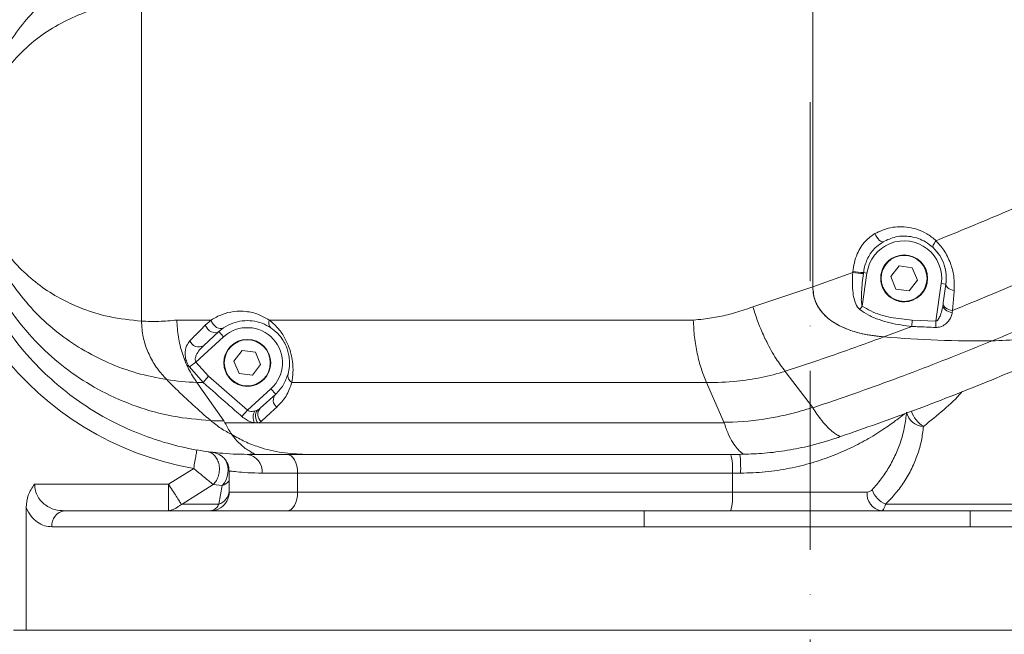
# Model space of a CAD drawing. Header units: millimetres. Extents: x 19214 to 26510, y -7957 to -532.
# Tile 122 of 150: x 21740 to 21949, y -3073 to -2942. Entities that reach past the tile are written whole.
import ezdxf

# ---------------------------------------------------------------- set-up
doc = ezdxf.new("R2010")
doc.units = ezdxf.units.MM
doc.header["$LTSCALE"] = 0.3175
doc.linetypes.add('ACAD_ISO10W100', pattern=[18, 12, -3, 0, -3])
for name, color, linetype, lineweight in [('1轮廓实线层', 7, 'Continuous', 18), ('7标注层', 4, 'Continuous', 13), ('中心线', 4, 'ACAD_ISO10W100', 20)]:
    doc.layers.add(name, color=color, linetype=linetype, lineweight=lineweight)
doc.styles.add('标准汉字', font='gbenor.shx', dxfattribs={"bigfont": 'gbcbig.shx'})
doc.dimstyles.new('M1：18', dxfattribs={"dimscale": 18, "dimtxt": 3.5, "dimasz": 2.5, "dimexe": 2, "dimexo": 0, "dimgap": 1.5, "dimtad": 1, "dimdec": 1, "dimdsep": 46, "dimtxsty": '标准汉字', "dimcen": 5, "dimdle": 5, "dimclrd": 1, "dimclre": 1, "dimclrt": 256, "dimadec": 4, "dimazin": 2, "dimtfac": 1, "dimtdec": 1, "dimtmove": 0, "dimatfit": 3, "dimfxl": 1, "dimtolj": 1, "dimarcsym": 0})

# ---------------------------------------------------------------- blocks, each defined once
blk = doc.blocks.new('*D34')
at = {"layer": '7标注层', "color": 1, "lineweight": -2, "ltscale": 10, "transparency": 16777216}
for p, q in [((23623.2, -2817.55), (23907.11, -2817.55)), ((23871.11, -2862.55), (23871.11, -3845.44)), ((21845.28, -3890.44), (23907.11, -3890.44))]:
    blk.add_line(p, q, dxfattribs=at)
at = {"layer": '7标注层', "color": 1, "transparency": 16777216}
for points in [[(23878.61, -2862.55), (23863.61, -2862.55), (23871.11, -2817.55)], [(23863.61, -3845.44), (23878.61, -3845.44), (23871.11, -3890.44)]]:
    blk.add_solid(points, dxfattribs=at)
at = {"layer": 'Defpoints', "color": 0, "transparency": 16777216}
for p in [(23623.2, -2817.55), (21845.28, -3890.44), (23871.11, -3890.44)]:
    blk.add_point(p, dxfattribs=at)
at = {"layer": '7标注层', "transparency": 16777216, "insert": (23812.61, -3353.99), "char_height": 63, "attachment_point": 5, "rotation": 90, "style": '标准汉字'}
blk.add_mtext('\\A1;1072.9', dxfattribs=at)
blk = doc.blocks.new('*D38')
at = {"layer": '7标注层', "color": 1, "lineweight": -2, "ltscale": 10, "transparency": 16777216}
for p, q in [((21960.82, -2817.55), (20467.77, -2817.55)), ((20503.77, -2862.55), (20503.77, -3217.55)), ((21743.93, -3262.55), (20467.77, -3262.55))]:
    blk.add_line(p, q, dxfattribs=at)
at = {"layer": '7标注层', "color": 1, "transparency": 16777216}
for points in [[(20511.27, -2862.55), (20496.27, -2862.55), (20503.77, -2817.55)], [(20496.27, -3217.55), (20511.27, -3217.55), (20503.77, -3262.55)]]:
    blk.add_solid(points, dxfattribs=at)
at = {"layer": 'Defpoints', "color": 0, "transparency": 16777216}
for p in [(21960.82, -2817.55), (20503.77, -3262.55), (21743.93, -3262.55)]:
    blk.add_point(p, dxfattribs=at)
at = {"layer": '7标注层', "transparency": 16777216, "insert": (20445.27, -3040.05), "char_height": 63, "attachment_point": 5, "rotation": 90, "style": '标准汉字'}
blk.add_mtext('\\A1;445', dxfattribs=at)
blk = doc.blocks.new('*D39')
at = {"layer": '7标注层', "color": 1, "lineweight": -2, "ltscale": 10, "transparency": 16777216}
for p, q in [((22118.02, -2858.07), (22118.02, -3418.87)), ((21908.02, -3320.54), (21908.02, -3418.87)), ((21953.02, -3382.87), (22073.02, -3382.87))]:
    blk.add_line(p, q, dxfattribs=at)
at = {"layer": '7标注层', "color": 1, "transparency": 16777216}
for points in [[(21953.02, -3375.37), (21953.02, -3390.37), (21908.02, -3382.87)], [(22073.02, -3390.37), (22073.02, -3375.37), (22118.02, -3382.87)]]:
    blk.add_solid(points, dxfattribs=at)
at = {"layer": 'Defpoints', "color": 0, "transparency": 16777216}
for p in [(22118.02, -2858.07), (21908.02, -3320.54), (22118.02, -3382.87)]:
    blk.add_point(p, dxfattribs=at)
at = {"layer": '7标注层', "transparency": 16777216, "insert": (22013.02, -3324.37), "char_height": 63, "attachment_point": 5, "style": '标准汉字'}
blk.add_mtext('\\A1;210', dxfattribs=at)
blk = doc.blocks.new('*D41')
at = {"layer": '7标注层', "color": 1, "lineweight": -2, "ltscale": 10, "transparency": 16777216}
for p, q in [((20615.11, -2896.42), (20615.11, -4338.66)), ((21908.02, -3320.54), (21908.02, -4338.66)), ((20660.11, -4302.66), (21863.02, -4302.66))]:
    blk.add_line(p, q, dxfattribs=at)
at = {"layer": '7标注层', "color": 1, "transparency": 16777216}
for points in [[(20660.11, -4295.16), (20660.11, -4310.16), (20615.11, -4302.66)], [(21863.02, -4310.16), (21863.02, -4295.16), (21908.02, -4302.66)]]:
    blk.add_solid(points, dxfattribs=at)
at = {"layer": 'Defpoints', "color": 0, "transparency": 16777216}
for p in [(20615.11, -2896.42), (21908.02, -3320.54), (21908.02, -4302.66)]:
    blk.add_point(p, dxfattribs=at)
at = {"layer": '7标注层', "transparency": 16777216, "insert": (21261.57, -4244.16), "char_height": 63, "attachment_point": 5, "style": '标准汉字'}
blk.add_mtext('\\A1;1292.9', dxfattribs=at)
blk = doc.blocks.new('*D43')
at = {"layer": '7标注层', "color": 1, "lineweight": -2, "ltscale": 10, "transparency": 16777216}
for p, q in [((23623.2, -2817.55), (23623.2, -4496.46)), ((21908.16, -3278.79), (21908.16, -4496.46)), ((21953.16, -4460.46), (23578.2, -4460.46))]:
    blk.add_line(p, q, dxfattribs=at)
at = {"layer": '7标注层', "color": 1, "transparency": 16777216}
for points in [[(21953.16, -4452.96), (21953.16, -4467.96), (21908.16, -4460.46)], [(23578.2, -4467.96), (23578.2, -4452.96), (23623.2, -4460.46)]]:
    blk.add_solid(points, dxfattribs=at)
at = {"layer": 'Defpoints', "color": 0, "transparency": 16777216}
for p in [(23623.2, -2817.55), (21908.16, -3278.79), (23623.2, -4460.46)]:
    blk.add_point(p, dxfattribs=at)
at = {"layer": '7标注层', "transparency": 16777216, "insert": (22765.68, -4401.96), "char_height": 63, "attachment_point": 5, "style": '标准汉字'}
blk.add_mtext('\\A1;1715', dxfattribs=at)

msp = doc.modelspace()

# ---------------------------------------------------------------- linework, layer by layer
at = {"layer": '1轮廓实线层', "ltscale": 10}
for p, q in [((21908.546, -2920.637), (21908.546, -2999.34)), ((21765.491, -3006.664), (21765.491, -2938.431)), ((21923.524, -2989.748), (21923.162, -2990.029)), ((21935.417, -2992.426), (21934.125, -2990.877)), ((21935.105, -2992.103), (21935.417, -2992.426)), ((21908.546, -2999.34), (21917.052, -2996.319)), ((21917.052, -2996.319), (21917.074, -2996.106)), ((21920.096, -2996.421), (21919.095, -3003.461)), ((21919.355, -2996.316), (21919.328, -2996.529)), ((21920.096, -2996.421), (21919.355, -2996.316)), ((21926.924, -2994.904), (21925.181, -2997.171)), ((21929.759, -2995.28), (21926.924, -2994.904)), ((21930.851, -2997.923), (21929.759, -2995.28)), ((21925.181, -2997.171), (21926.273, -2999.815)), ((21929.108, -3000.19), (21930.851, -2997.923)), ((21934.802, -3006.658), (21935.937, -2998.673)), ((21935.937, -2998.673), (21936.927, -2998.813)), ((21936.365, -3002.77), (21936.927, -2998.813)), ((21895.784, -3003.607), (21908.546, -2999.34)), ((21926.273, -2999.815), (21929.108, -3000.19)), ((21936.307, -3003.173), (21936.365, -3002.77)), ((21919.095, -3003.461), (21918.587, -3004.197)), ((21938.326, -3004.396), (21938.268, -3004.799)), ((21779.068, -3007.518), (21780.317, -3006.431)), ((21929.736, -3006.43), (21929.661, -3007.787)), ((21929.736, -3006.43), (21934.802, -3006.658)), ((21934.802, -3006.658), (21934.755, -3008.008)), ((21781.961, -3008.889), (21778.657, -3011.893)), ((21782.979, -3008.089), (21781.961, -3008.889)), ((21782.97, -3009.998), (21781.961, -3008.889)), ((21929.661, -3007.787), (21923.695, -3010.029)), ((21782.97, -3009.998), (21777.034, -3015.397)), ((21786.924, -3012.904), (21785.181, -3015.171)), ((21789.759, -3013.28), (21786.924, -3012.904)), ((21790.851, -3015.923), (21789.759, -3013.28)), ((21775.667, -3016.393), (21777.034, -3015.397)), ((21777.034, -3015.397), (21779.771, -3018.389)), ((21785.181, -3015.171), (21786.273, -3017.815)), ((21778.597, -3019.717), (21775.667, -3016.393)), ((21789.108, -3018.19), (21790.851, -3015.923)), ((21902.659, -3017.357), (21902.667, -3017.367)), ((21908.502, -3025.026), (21902.667, -3017.367)), ((21777.267, -3019.717), (21777.28, -3019.736)), ((21777.28, -3019.736), (21783.013, -3027.911)), ((21779.771, -3018.389), (21778.597, -3019.717)), ((21779.771, -3018.389), (21788.041, -3025.662)), ((21786.273, -3017.815), (21789.108, -3018.19)), ((21885.92, -3019.729), (21885.914, -3019.717)), ((21889.614, -3028.195), (21885.92, -3019.729)), ((21788.041, -3025.662), (21793.062, -3021.096)), ((21793.062, -3021.096), (21794.071, -3022.206)), ((21790.757, -3025.22), (21794.071, -3022.206)), ((21788.041, -3025.662), (21786.878, -3026.991)), ((21789.632, -3025.828), (21790.174, -3025.62)), ((21908.502, -3025.026), (21908.565, -3025.117)), ((21908.565, -3025.117), (21908.57, -3025.115)), ((21783.013, -3027.911), (21783.262, -3028.333)), ((21889.665, -3028.333), (21889.614, -3028.195)), ((21790.281, -3028.333), (21789.546, -3028.333)), ((21800.413, -3035.047), (21788.016, -3035.047)), ((21892.604, -3035.047), (21800.413, -3035.047)), ((21771.246, -3041.412), (21776.593, -3038.059)), ((21784.145, -3038.586), (21784.145, -3042.941)), ((21798.75, -3039.047), (21791.193, -3039.047)), ((21891.413, -3039.047), (21798.75, -3039.047)), ((21798.75, -3039.047), (21798.75, -3043.088)), ((21893.161, -3039.047), (21891.413, -3039.047)), ((21891.413, -3039.047), (21891.413, -3043.088)), ((21742.676, -3041.412), (21771.246, -3041.412)), ((21771.246, -3047.079), (21771.246, -3041.412)), ((21774.115, -3045.684), (21780.775, -3041.481)), ((21782.665, -3041.719), (21780.775, -3041.481)), ((21781.98, -3045.684), (21782.665, -3041.719)), ((21784.149, -3042.941), (21784.154, -3043.088)), ((21784.154, -3043.088), (21798.75, -3043.088)), ((21798.75, -3043.088), (21891.413, -3043.088)), ((21891.413, -3043.088), (21920.126, -3043.088)), ((21740.862, -3072.547), (21740.862, -3046.4)), ((21774.115, -3045.684), (21781.98, -3045.684)), ((21872.618, -3047.088), (21942.08, -3047.088)), ((21872.618, -3047.088), (21872.618, -3050.488)), ((21924.064, -3045.684), (22058.452, -3045.684)), ((21942.08, -3047.088), (21942.08, -3050.488)), ((21942.08, -3047.088), (21942.08, -3050.488)), ((21872.618, -3047.631), (21872.618, -3050.488)), ((21746.373, -3050.493), (21872.618, -3050.493)), ((21872.618, -3050.488), (21872.618, -3050.493)), ((21942.08, -3050.488), (21872.618, -3050.488)), ((21942.08, -3050.488), (21942.08, -3050.493)), ((21942.08, -3050.493), (22085.358, -3050.493)), ((21740.862, -3072.547), (21738.154, -3072.547)), ((22108.395, -3072.547), (21740.862, -3072.547))]:
    msp.add_line(p, q, dxfattribs=at)
at = {"layer": '1轮廓实线层', "lineweight": 20, "ltscale": 10}
for points in [[(21921.752, -2988.015), (21921.96, -2988.402), (21922.195, -2988.77), (21922.447, -2989.101), (21922.702, -2989.38), (21922.949, -2989.592), (21923.175, -2989.728), (21923.37, -2989.781), (21923.524, -2989.748)], [(21934.841, -2989.529), (21934.647, -2989.777), (21934.478, -2990.018), (21934.337, -2990.246), (21934.23, -2990.454), (21934.159, -2990.637), (21934.127, -2990.789), (21934.133, -2990.907), (21934.178, -2990.987)], [(21938.684, -3000.112), (21938.312, -3000.032), (21937.963, -2999.918), (21937.647, -2999.774), (21937.378, -2999.605), (21937.165, -2999.417), (21937.016, -2999.218), (21936.935, -2999.014), (21936.927, -2998.813)], [(21936.365, -3002.77), (21936.368, -3003.048), (21936.456, -3003.327), (21936.625, -3003.594), (21936.867, -3003.838), (21937.172, -3004.048), (21937.528, -3004.215), (21937.918, -3004.333), (21938.326, -3004.396)], [(21936.307, -3003.173), (21936.311, -3003.451), (21936.399, -3003.73), (21936.567, -3003.997), (21936.809, -3004.241), (21937.114, -3004.451), (21937.469, -3004.618), (21937.859, -3004.736), (21938.268, -3004.799)], [(21780.317, -3006.431), (21780.491, -3006.89), (21780.751, -3007.319), (21781.082, -3007.693), (21781.462, -3007.986), (21781.867, -3008.181), (21782.272, -3008.266), (21782.651, -3008.234), (21782.979, -3008.089)], [(21779.068, -3007.518), (21779.296, -3007.961), (21779.611, -3008.368), (21779.994, -3008.711), (21780.418, -3008.967), (21780.855, -3009.119), (21781.276, -3009.157), (21781.653, -3009.079), (21781.961, -3008.889)], [(21798.75, -3039.047), (21798.706, -3038.267), (21798.575, -3037.516), (21798.363, -3036.825), (21798.078, -3036.219), (21797.73, -3035.721), (21797.334, -3035.352), (21796.903, -3035.124), (21796.456, -3035.047)], [(21798.75, -3043.088), (21798.706, -3043.868), (21798.575, -3044.618), (21798.363, -3045.31), (21798.078, -3045.916), (21797.73, -3046.414), (21797.334, -3046.783), (21796.903, -3047.011), (21796.456, -3047.088)]]:
    msp.add_lwpolyline(points, dxfattribs=at)
at = {"layer": '1轮廓实线层', "ltscale": 10}
for centre, radius in [((21928.016, -2997.547), 5), ((21928.016, -2997.547), 4.9), ((21788.016, -3015.547), 5), ((21788.016, -3015.547), 4.9)]:
    msp.add_circle(centre, radius, dxfattribs=at)
at = {"layer": '1轮廓实线层', "lineweight": 20, "ltscale": 10}
for centre, radius, start, end in [((21788.016, -2972.547), 66.5, 90, 260.10881), ((21928.016, -2997.547), 8, 351.91155, 171.91155), ((21928.016, -2997.547), 5, 112.44828, 180), ((21921.622, -2959.207), 37.393, 262.98103, 266.48261), ((21921.635, -2959.165), 37.221, 262.96154, 266.48771), ((21928.016, -2997.547), 5, 180, 292.44828), ((21794.012, -3007.011), 1.442, 156.27339, 228.3291), ((21788.016, -3015.547), 7.5, 312.28333, 132.28333), ((21777.649, -3010.186), 1.983, 199.75151, 300.56718), ((21788.016, -3015.547), 5, 112.44828, 180), ((21788.016, -3015.547), 5, 180, 292.44828), ((21798.393, -3018.225), 1.719, 168.14989, 240.2713), ((21795.475, -3023.51), 1.916, 137.09815, 231.72882), ((21791.859, -3027.158), 2.594, 149.15206, 206.93375), ((21792.074, -3026.904), 2.293, 145.93335, 218.55693), ((21792.154, -3026.533), 1.918, 136.77416, 231.20892), ((21932.236, -3025.343), 3.753, 190.55714, 268.56326), ((21935.163, -3024.083), 5.852, 197.42365, 238.92319), ((21779.174, -3038.474), 4.766, 317.09528, 28.41145), ((21787.551, -3038.678), 3.66, 354.21076, 82.70342), ((21879.678, -3038.055), 11.777, 355.16619, 14.79594), ((21865.373, -3038.048), 27.805, 357.94164, 6.19658), ((21781.604, -3038.586), 3.307, 288.71611, 320.19826), ((21780.78, -3042.515), 3.388, 290.7455, 353.25185), ((21926.462, -3040.52), 5.694, 201.6436, 245.09131), ((21780.154, -3043.088), 4, 302.51074, 0.00315), ((21879.678, -3044.08), 11.777, 345.20406, 4.83381), ((21923.71, -3043.523), 3.611, 173.06925, 260.75573), ((21749.48, -3050.187), 3.123, 97.04751, 185.63287), ((21780.155, -3043.089), 3.998, 270.00053, 302.50879)]:
    msp.add_arc(centre, radius, start, end, dxfattribs=at)
at = {"layer": '1轮廓实线层', "ltscale": 10}
for points, knots in [([(21934.841, -2989.529), (21939.658, -2987.56), (21949.291, -2983.622), (21963.8, -2977.112), (21978.302, -2970.153), (21994.294, -2961.913), (22011.646, -2952.235), (22030.212, -2940.933), (22048.544, -2928.786), (22066.561, -2915.788), (22084.203, -2901.953), (22099.712, -2888.746), (22113.221, -2876.399), (22124.888, -2865.076), (22136.252, -2853.421), (22143.535, -2845.365), (22147.177, -2841.337)], [0, 0, 0, 0, 25213.6040501, 50427.7201278, 75851.593535, 101275.9989714, 134811.2805801, 168372.2288165, 201912.2087651, 236236.3668731, 270581.7748508, 304909.169242, 329762.82296, 354616.6502422, 379571.858361, 404527.2163341, 404527.2163341, 404527.2163341, 404527.2163341]), ([(21789.093, -3035.038), (21788.734, -3035.042), (21786.38, -3035.07), (21782.052, -3034.854), (21776.136, -3034.006), (21770.298, -3032.584), (21764.437, -3030.542), (21758.647, -3027.846), (21752.922, -3024.411), (21747.45, -3020.265), (21742.145, -3015.22), (21738.022, -3010.23), (21734.937, -3005.635), (21732.363, -3001.178), (21729.735, -2995.51), (21727.59, -2988.981), (21726.23, -2982.586), (21725.62, -2977.219), (21725.444, -2971.57), (21725.773, -2965.669), (21726.85, -2959.167), (21728.538, -2953.024), (21730.567, -2947.735), (21732.815, -2943.114), (21735.162, -2939.084), (21737.764, -2935.292), (21741.096, -2931.126), (21745.248, -2926.809), (21750.362, -2922.515), (21755.86, -2918.817), (21761.743, -2915.708), (21767.914, -2913.244), (21774.395, -2911.424), (21781.107, -2910.306), (21786.062, -2910.021), (21788.734, -2910.052), (21789.093, -2910.056)], [0, 0, 0, 0, 5529.9287249, 36256.1842408, 66983.3211621, 98413.3993943, 129843.1357758, 163465.7272421, 197085.3564059, 231802.1752677, 266510.2110535, 304421.361394, 323716.5216217, 343009.2566192, 374093.0136705, 405792.6191593, 430147.6831669, 454938.1530781, 471457.6060493, 498572.9163074, 526349.7525264, 552169.3976329, 578412.6476962, 599292.0692165, 620175.4940173, 641603.0710258, 663033.5208925, 695739.5713885, 728453.8921443, 762302.6685845, 796155.3862577, 830751.3860563, 865348.355469, 900957.0813712, 936564.3582128, 942090.5379915, 942090.5379915, 942090.5379915, 942090.5379915]), ([(21780.213, -2917.232), (21778.762, -2917.33), (21774.786, -2917.596), (21768.458, -2918.858), (21761.361, -2921.252), (21754.758, -2924.558), (21748.682, -2928.679), (21743.165, -2933.605), (21738.82, -2938.728), (21735.529, -2943.678), (21733.116, -2948.14), (21731.142, -2952.8), (21729.626, -2957.582), (21728.551, -2962.381), (21727.897, -2967.378), (21727.7, -2971.781), (21727.802, -2976.021), (21728.164, -2980.066), (21729.006, -2985.051), (21730.423, -2990.296), (21732.68, -2996.134), (21735.712, -3001.847), (21739.83, -3007.71), (21744.809, -3013.116), (21750.648, -3017.89), (21757.149, -3021.88), (21764.311, -3024.984), (21772.085, -3027.161), (21777.506, -3027.629), (21780.213, -3027.862)], [0, 0, 0, 0, 21738.857461, 59534.5856188, 97417.0419866, 135209.0098595, 170439.9100692, 205748.3226748, 240909.9521577, 262046.7314037, 283223.8960996, 304319.3362593, 322489.0903044, 340647.8355601, 358614.6271796, 376577.1146598, 387226.1279402, 403503.9496956, 419786.0684859, 442095.7505845, 464429.6881304, 493446.0927401, 522496.2911693, 558770.3474704, 595189.1879086, 631526.9095341, 672201.7532163, 712985.6762584, 753657.1393874, 753657.1393874, 753657.1393874, 753657.1393874]), ([(21770.845, -3019.133), (21768.712, -3018.717), (21764.441, -3017.885), (21758.391, -3015.651), (21752.781, -3012.775), (21747.64, -3009.26), (21742.97, -3005.105), (21739.168, -3000.651), (21736.166, -2996.133), (21733.879, -2991.741), (21732.273, -2987.546), (21731.244, -2983.821), (21730.586, -2980.614), (21730.177, -2977.458), (21730.037, -2975.239), (21729.965, -2973.171), (21729.965, -2970.056), (21730.362, -2965.667), (21731.224, -2961.272), (21732.333, -2957.392), (21733.799, -2953.618), (21735.603, -2950.004), (21737.953, -2946.176), (21740.924, -2942.278), (21744.577, -2938.484), (21748.488, -2935.239), (21753.058, -2932.18), (21758.358, -2929.456), (21764.424, -2927.213), (21768.706, -2926.378), (21770.845, -2925.961)], [0, 0, 0, 0, 42619.6206558, 85313.6880985, 127930.8592751, 167321.1618619, 206774.834432, 246089.0857496, 272554.7399336, 299076.1902722, 325425.6341625, 339589.2835881, 353746.4576198, 370075.4686545, 381516.8555599, 382526.5600733, 396781.2644705, 421515.6558829, 439509.3525429, 457519.9671467, 478836.073482, 500240.7756219, 521610.2124883, 553836.4766313, 586194.3156873, 618613.9594542, 650924.8166369, 693657.9985532, 736468.6580101, 779204.1623288, 779204.1623288, 779204.1623288, 779204.1623288]), ([(22061.837, -2936.415), (22056.906, -2939.915), (22047.044, -2946.916), (22031.843, -2956.81), (22016.373, -2966.242), (22000.81, -2975.056), (21985.249, -2983.249), (21969.697, -2990.841), (21954.029, -2997.955), (21943.561, -3002.249), (21938.326, -3004.396)], [0, 0, 0, 0, 30043.2793667, 60085.9560227, 90343.6016447, 120600.4707313, 149893.7265364, 179186.2094452, 208748.8626685, 238310.7059908, 238310.7059908, 238310.7059908, 238310.7059908]), ([(21765.491, -2938.431), (21763.148, -2938.673), (21758.463, -2939.157), (21752.371, -2941.158), (21747.065, -2943.74), (21742.51, -2946.853), (21738.64, -2950.521), (21735.439, -2954.58), (21733.343, -2958.254), (21731.948, -2961.621), (21731.26, -2963.802), (21730.689, -2966.146), (21730.311, -2968.319), (21730.062, -2971.209), (21730.06, -2973.064), (21730.159, -2975.087), (21730.363, -2977.24), (21730.945, -2980.198), (21731.772, -2982.965), (21732.964, -2986.003), (21734.671, -2989.262), (21736.944, -2992.507), (21739.81, -2995.736), (21743.317, -2998.829), (21747.515, -3001.582), (21752.55, -3003.998), (21758.484, -3005.941), (21763.155, -3006.423), (21765.491, -3006.664)], [0, 0, 0, 0, 54180.810971, 108362.009531, 150040.7211931, 191778.0971713, 233366.5139401, 264170.5051789, 294892.6694473, 309545.2099817, 324180.1447524, 330051.4594815, 345090.1865937, 355167.2815801, 369532.8534696, 369849.5116457, 382577.5445521, 398940.3261141, 412744.7843266, 426564.1756081, 451886.9329809, 477368.4822812, 502813.6711818, 540859.5286023, 579005.3870556, 617105.3294632, 671117.3029709, 725128.8483821, 725128.8483821, 725128.8483821, 725128.8483821]), ([(21946.758, -3010.888), (21952.447, -3008.48), (21963.826, -3003.663), (21980.937, -2995.59), (21997.999, -2986.889), (22014.495, -2977.762), (22030.332, -2968.323), (22043.929, -2959.624), (22055.81, -2951.599), (22062.589, -2946.744), (22065.979, -2944.315)], [0, 0, 0, 0, 33190.5937946, 66382.4563535, 99942.6376043, 133504.0467879, 164355.7951183, 195263.8813338, 216650.9118463, 238054.3486449, 238054.3486449, 238054.3486449, 238054.3486449]), ([(21917.074, -2996.106), (21917.166, -2995.468), (21917.351, -2994.176), (21918.133, -2991.921), (21919.499, -2989.622), (21921.052, -2988.515), (21921.752, -2988.015)], [0, 0, 0, 0, 24683.2887597, 50033.874835, 92171.8570146, 126774.9237589, 126774.9237589, 126774.9237589, 126774.9237589]), ([(21921.752, -2988.015), (21922.847, -2987.514), (21924.549, -2986.735), (21927.056, -2986.498), (21929.043, -2986.625), (21930.995, -2987.132), (21933.003, -2988.025), (21934.191, -2988.997), (21934.841, -2989.529)], [0, 0, 0, 0, 46495.3038109, 72253.7807625, 98011.082046, 124213.7619702, 150408.7642176, 182152.0311367, 182152.0311367, 182152.0311367, 182152.0311367]), ([(21923.162, -2990.029), (21922.711, -2990.345), (21921.537, -2991.168), (21920.192, -2993.165), (21919.536, -2995.058), (21919.38, -2996.141), (21919.355, -2996.316)], [0, 0, 0, 0, 27652.0731918, 72082.7140424, 117912.5191648, 126790.5374517, 126790.5374517, 126790.5374517, 126790.5374517]), ([(21934.178, -2990.987), (21933.647, -2990.553), (21932.235, -2989.399), (21929.475, -2988.489), (21926.299, -2988.486), (21924.417, -2989.342), (21923.524, -2989.748)], [0, 0, 0, 0, 21991.1965988, 58399.055106, 94358.3529079, 126875.2798283, 126875.2798283, 126875.2798283, 126875.2798283]), ([(21934.841, -2989.529), (21935.492, -2990.283), (21936.803, -2991.799), (21938.075, -2994.587), (21938.758, -2997.445), (21938.709, -2999.206), (21938.684, -3000.112)], [0, 0, 0, 0, 31722.1535993, 63845.2052241, 94480.2743314, 126913.4360168, 126913.4360168, 126913.4360168, 126913.4360168]), ([(22006.254, -2990.744), (22001.191, -2993.469), (21991.061, -2998.919), (21975.727, -3006.441), (21960.232, -3013.532), (21944.652, -3020.093), (21929.039, -3026.179), (21918.684, -3029.789), (21913.507, -3031.594)], [0, 0, 0, 0, 30039.3818233, 60094.076505, 90130.2434529, 120834.8527099, 151565.0027335, 182282.9297601, 182282.9297601, 182282.9297601, 182282.9297601]), ([(21936.927, -2998.813), (21936.982, -2998.14), (21937.086, -2996.857), (21936.645, -2994.711), (21935.683, -2992.608), (21934.68, -2991.528), (21934.178, -2990.987)], [0, 0, 0, 0, 33843.6422447, 64419.410756, 95633.1446315, 126920.7015383, 126920.7015383, 126920.7015383, 126920.7015383]), ([(21946.758, -3010.888), (21948.763, -3010.799), (21952.776, -3010.619), (21958.77, -3009.606), (21964.736, -3008.244), (21971.79, -3006.192), (21979.826, -3003.347), (21988.794, -2999.565), (21997.62, -2995.378), (22003.376, -2992.289), (22006.254, -2990.744)], [0, 0, 0, 0, 22587.0371608, 45193.6152969, 68337.5137622, 91486.3376675, 127877.3792611, 164277.2626461, 201056.0386572, 237838.041776, 237838.041776, 237838.041776, 237838.041776]), ([(22006.254, -2990.744), (22003.313, -2992.322), (21997.432, -2995.476), (21988.349, -2999.769), (21979.052, -3003.655), (21970.875, -3006.488), (21963.951, -3008.438), (21958.32, -3009.688), (21952.588, -3010.633), (21948.701, -3010.803), (21946.758, -3010.888)], [0, 0, 0, 0, 37591.8537133, 75180.1537363, 113128.4801114, 151065.7450689, 172597.8584301, 194126.0031844, 216035.228148, 237926.8150913, 237926.8150913, 237926.8150913, 237926.8150913]), ([(21918.587, -3004.197), (21918.41, -3004.026), (21917.845, -3003.481), (21917.392, -3002.229), (21916.915, -2999.795), (21916.994, -2997.791), (21917.052, -2996.319)], [0, 0, 0, 0, 11206.1566738, 35687.0871314, 59828.9929279, 126757.3841597, 126757.3841597, 126757.3841597, 126757.3841597]), ([(21919.328, -2996.529), (21919.166, -2997.841), (21918.949, -2999.6), (21918.889, -3001.768), (21918.885, -3002.788), (21919.052, -3003.321), (21919.095, -3003.461)], [0, 0, 0, 0, 71875.2363709, 96376.85829, 118772.0979353, 126750.6070148, 126750.6070148, 126750.6070148, 126750.6070148]), ([(21908.546, -2999.34), (21908.647, -3000.368), (21908.849, -3002.425), (21910.356, -3004.734), (21912.015, -3006.272), (21913.891, -3007.521), (21916.305, -3008.598), (21919.697, -3009.567), (21922.197, -3009.856), (21923.695, -3010.029)], [0, 0, 0, 0, 31700.9612888, 63447.9808, 82681.1083991, 101949.0022612, 133150.0893091, 164427.4752409, 211199.5057843, 211199.5057843, 211199.5057843, 211199.5057843]), ([(21923.695, -3010.029), (21922.322, -3009.875), (21919.581, -3009.568), (21915.7, -3008.43), (21912.752, -3006.894), (21910.822, -3005.198), (21909.473, -3003.442), (21908.659, -3001.408), (21908.577, -2999.916), (21908.546, -2999.34)], [0, 0, 0, 0, 42844.7506754, 85570.5594066, 124944.3906486, 144954.263189, 164916.9076998, 193344.0084989, 211206.9466311, 211206.9466311, 211206.9466311, 211206.9466311]), ([(21938.684, -3000.112), (21938.588, -3001.229), (21938.46, -3002.723), (21938.353, -3004.059), (21938.326, -3004.396)], [0, 0, 0, 0, 53507.5006642, 71581.4478392, 71581.4478392, 71581.4478392, 71581.4478392]), ([(21780.317, -3006.431), (21781.086, -3005.991), (21782.647, -3005.098), (21785.171, -3004.533), (21787.781, -3004.523), (21790.336, -3005.082), (21791.937, -3005.999), (21792.692, -3006.431)], [0, 0, 0, 0, 30644.4828618, 62145.3536585, 93633.1897719, 125929.6739353, 154684.7632196, 154684.7632196, 154684.7632196, 154684.7632196]), ([(21883.08, -3006.431), (21883.789, -3006.372), (21885.654, -3006.216), (21888.671, -3005.723), (21892.215, -3004.886), (21894.561, -3004.045), (21895.784, -3003.607)], [0, 0, 0, 0, 20972.7113126, 55188.5567112, 89348.6553079, 126485.3651422, 126485.3651422, 126485.3651422, 126485.3651422]), ([(21895.784, -3003.607), (21896.103, -3004.619), (21896.664, -3006.395), (21897.573, -3008.638), (21898.164, -3009.941), (21898.47, -3010.579), (21898.573, -3010.789), (21898.655, -3010.955), (21899.33, -3012.31), (21900.617, -3014.624), (21902.011, -3016.49), (21902.659, -3017.357)], [0, 0, 0, 0, 52544.6229512, 92280.5632879, 119193.3667936, 123917.2410807, 127838.6799088, 130957.6815516, 133274.2446663, 204397.6690784, 266177.7164256, 266177.7164256, 266177.7164256, 266177.7164256]), ([(21929.661, -3007.787), (21928.105, -3007.596), (21925.743, -3007.307), (21922.691, -3006.388), (21920.498, -3005.478), (21919.206, -3004.612), (21918.587, -3004.197)], [0, 0, 0, 0, 50505.1694617, 76644.6615144, 102752.4221798, 126776.4143711, 126776.4143711, 126776.4143711, 126776.4143711]), ([(21919.095, -3003.461), (21919.687, -3003.821), (21921.549, -3004.952), (21925.18, -3006.011), (21928.196, -3006.289), (21929.736, -3006.43)], [0, 0, 0, 0, 18741.9349501, 58925.1261627, 100836.1484926, 100836.1484926, 100836.1484926, 100836.1484926]), ([(21938.268, -3004.799), (21938.203, -3005.093), (21938.037, -3005.85), (21937.394, -3006.857), (21936.47, -3007.588), (21935.594, -3007.96), (21935.036, -3007.992), (21934.755, -3008.008)], [0, 0, 0, 0, 30923.7642507, 79794.8448923, 113550.9489194, 134824.8855531, 156267.6865562, 156267.6865562, 156267.6865562, 156267.6865562]), ([(21934.802, -3006.658), (21934.855, -3006.641), (21934.965, -3006.606), (21935.168, -3006.434), (21935.464, -3006.037), (21935.837, -3005.219), (21936.134, -3004.215), (21936.258, -3003.468), (21936.307, -3003.173)], [0, 0, 0, 0, 7489.4982365, 15387.2682306, 35808.0560346, 75475.016112, 140087.6577887, 182226.7124107, 182226.7124107, 182226.7124107, 182226.7124107]), ([(21765.491, -3006.664), (21766.721, -3006.707), (21769.185, -3006.792), (21771.719, -3006.552), (21772.988, -3006.431)], [0, 0, 0, 0, 35342.4983491, 70788.2891527, 70788.2891527, 70788.2891527, 70788.2891527]), ([(21770.845, -3019.133), (21770.156, -3018.368), (21768.761, -3016.818), (21767.167, -3014.122), (21766.028, -3011.177), (21765.543, -3008.649), (21765.503, -3007.124), (21765.491, -3006.664)], [0, 0, 0, 0, 34250.9889292, 69379.7147765, 103663.9079518, 139121.2649496, 154474.7483107, 154474.7483107, 154474.7483107, 154474.7483107]), ([(21770.845, -3019.133), (21770.156, -3018.368), (21768.761, -3016.818), (21767.167, -3014.122), (21766.028, -3011.177), (21765.543, -3008.649), (21765.503, -3007.124), (21765.491, -3006.664)], [0, 0, 0, 0, 34250.9889292, 69379.7147765, 103663.9079518, 139121.2649496, 154474.7483107, 154474.7483107, 154474.7483107, 154474.7483107]), ([(21772.988, -3006.431), (21773.086, -3006.431), (21775.486, -3006.429), (21777.952, -3006.43), (21780.317, -3006.431)], [0, 0, 0, 0, 2896.189677, 70820.844707, 70820.844707, 70820.844707, 70820.844707]), ([(21772.988, -3006.431), (21773.064, -3007.643), (21773.216, -3010.066), (21774.106, -3013.579), (21775.414, -3016.881), (21776.652, -3018.776), (21777.267, -3019.717)], [0, 0, 0, 0, 31385.7351707, 62771.0863905, 94322.453233, 125520.8614586, 125520.8614586, 125520.8614586, 125520.8614586]), ([(21793.053, -3008.089), (21792.438, -3007.735), (21791.138, -3006.987), (21789.067, -3006.529), (21786.965, -3006.533), (21784.902, -3006.988), (21783.624, -3007.719), (21782.979, -3008.089)], [0, 0, 0, 0, 28485.2154451, 60135.4239207, 92470.7554716, 123283.2514847, 154723.2457903, 154723.2457903, 154723.2457903, 154723.2457903]), ([(21792.692, -3006.431), (21796.327, -3006.431), (21803.605, -3006.431), (21814.872, -3006.431), (21826.281, -3006.431), (21837.844, -3006.431), (21849.818, -3006.431), (21861.419, -3006.431), (21872.509, -3006.431), (21879.555, -3006.431), (21883.08, -3006.431)], [0, 0, 0, 0, 32415.7833157, 64889.6047525, 95091.1104099, 125292.3879837, 155702.8023628, 186113.1589894, 210808.7873985, 235533.1647393, 235533.1647393, 235533.1647393, 235533.1647393]), ([(21792.692, -3006.431), (21793.294, -3006.935), (21794.432, -3007.887), (21795.805, -3009.793), (21796.778, -3011.767), (21797.365, -3013.602), (21797.735, -3015.634), (21797.816, -3017.792), (21797.637, -3019.042), (21797.541, -3019.717)], [0, 0, 0, 0, 35698.227118, 67494.600432, 90133.9422092, 113286.5689998, 134493.5628999, 168967.2409394, 209576.1790513, 209576.1790513, 209576.1790513, 209576.1790513]), ([(21883.08, -3006.431), (21883.146, -3007.656), (21883.276, -3010.096), (21883.88, -3013.612), (21884.734, -3016.9), (21885.522, -3018.78), (21885.914, -3019.717)], [0, 0, 0, 0, 31950.2215546, 63664.179106, 95152.0325895, 126424.0121882, 126424.0121882, 126424.0121882, 126424.0121882]), ([(21775.783, -3010.856), (21776.407, -3010.219), (21777.457, -3009.146), (21778.603, -3007.987), (21779.068, -3007.518)], [0, 0, 0, 0, 42109.3503696, 70829.2291847, 70829.2291847, 70829.2291847, 70829.2291847]), ([(21796.711, -3017.872), (21796.821, -3017.383), (21797.02, -3016.505), (21797.04, -3014.922), (21796.806, -3013.485), (21796.523, -3012.574), (21796.156, -3011.669), (21795.54, -3010.509), (21794.423, -3009.121), (21793.536, -3008.453), (21793.053, -3008.089)], [0, 0, 0, 0, 49000.9158673, 88007.8294418, 110390.4365559, 128929.9540097, 134013.0983037, 157554.2525561, 192955.8518915, 235348.585053, 235348.585053, 235348.585053, 235348.585053]), ([(21934.755, -3008.008), (21933.423, -3007.958), (21931.724, -3007.895), (21930.027, -3007.806), (21929.661, -3007.787)], [0, 0, 0, 0, 56125.2602209, 71544.4652921, 71544.4652921, 71544.4652921, 71544.4652921]), ([(21775.667, -3016.393), (21775.56, -3016.228), (21775.248, -3015.747), (21774.887, -3014.811), (21774.7, -3013.415), (21774.969, -3011.94), (21775.529, -3011.193), (21775.783, -3010.856)], [0, 0, 0, 0, 12775.8618144, 37203.6199281, 66418.2062489, 114779.1676409, 154581.0583758, 154581.0583758, 154581.0583758, 154581.0583758]), ([(21923.695, -3010.029), (21920.173, -3011.309), (21913.125, -3013.871), (21906.139, -3016.218), (21902.659, -3017.357), (21902.659, -3017.357)], [0, 0, 0, 0, 35692.5215422, 71432.6799255, 71432.8563413, 71432.8563413, 71432.8563413, 71432.8563413]), ([(21908.57, -3025.115), (21908.57, -3025.115), (21910.165, -3024.583), (21917.257, -3022.182), (21929.965, -3017.643), (21941.154, -3013.142), (21946.758, -3010.888)], [0, 0, 0, 0, 0.1377906, 12779.5475892, 56698.5099644, 100761.2796864, 100761.2796864, 100761.2796864, 100761.2796864]), ([(21923.695, -3010.029), (21927.53, -3010.307), (21935.207, -3010.863), (21942.905, -3010.88), (21946.758, -3010.888)], [0, 0, 0, 0, 35726.5853923, 71530.6072767, 71530.6072767, 71530.6072767, 71530.6072767]), ([(21946.758, -3010.888), (21942.913, -3010.88), (21935.216, -3010.863), (21927.538, -3010.308), (21923.695, -3010.029)], [0, 0, 0, 0, 35732.3622778, 71543.5648658, 71543.5648658, 71543.5648658, 71543.5648658]), ([(21778.657, -3011.893), (21778.381, -3012.173), (21777.791, -3012.773), (21777.197, -3013.723), (21776.922, -3014.56), (21776.901, -3015.081), (21777.002, -3015.321), (21777.034, -3015.397)], [0, 0, 0, 0, 46462.6732554, 99539.9394431, 126954.2710607, 145933.3377487, 154601.5186036, 154601.5186036, 154601.5186036, 154601.5186036]), ([(21902.667, -3017.367), (21902.667, -3017.367), (21900.972, -3017.891), (21897.543, -3018.763), (21891.937, -3019.61), (21888.054, -3019.769), (21885.92, -3019.729), (21885.92, -3019.729)], [0, 0, 0, 0, 0.32445, 31086.2443797, 62170.1323, 100617.9792984, 100618.3037662, 100618.3037662, 100618.3037662, 100618.3037662]), ([(21777.28, -3019.736), (21777.28, -3019.736), (21775.1, -3019.668), (21772.972, -3019.401), (21770.845, -3019.133)], [0, 0, 0, 0, 0.2792209, 45085.9174822, 45085.9174822, 45085.9174822, 45085.9174822]), ([(21780.213, -3027.862), (21777.682, -3025.629), (21774.479, -3022.803), (21771.475, -3019.769), (21770.845, -3019.133)], [0, 0, 0, 0, 55936.185022, 70786.1446126, 70786.1446126, 70786.1446126, 70786.1446126]), ([(21780.213, -3027.862), (21777.682, -3025.629), (21774.479, -3022.803), (21771.475, -3019.769), (21770.845, -3019.133)], [0, 0, 0, 0, 55936.185022, 70786.1446126, 70786.1446126, 70786.1446126, 70786.1446126]), ([(21778.597, -3019.717), (21778.153, -3019.717), (21777.709, -3019.717), (21777.267, -3019.717), (21777.267, -3019.717)], [0, 0, 0, 0, 70807.5384943, 70818.8602654, 70818.8602654, 70818.8602654, 70818.8602654]), ([(21786.878, -3026.991), (21785.875, -3026.113), (21783.109, -3023.695), (21780.353, -3021.265), (21778.597, -3019.717)], [0, 0, 0, 0, 25706.8993165, 70837.1781528, 70837.1781528, 70837.1781528, 70837.1781528]), ([(21794.071, -3022.206), (21794.646, -3021.611), (21795.804, -3020.412), (21796.407, -3018.723), (21796.711, -3017.872)], [0, 0, 0, 0, 35179.1095779, 70899.1794236, 70899.1794236, 70899.1794236, 70899.1794236]), ([(21797.541, -3019.717), (21797.175, -3020.736), (21796.436, -3022.798), (21795.009, -3024.269), (21794.288, -3025.014)], [0, 0, 0, 0, 35041.5059236, 70893.8896114, 70893.8896114, 70893.8896114, 70893.8896114]), ([(21885.914, -3019.717), (21882.383, -3019.717), (21875.317, -3019.718), (21864.297, -3019.717), (21852.855, -3019.717), (21841.072, -3019.717), (21829.641, -3019.717), (21818.548, -3019.717), (21807.794, -3019.717), (21800.96, -3019.717), (21797.541, -3019.717)], [0, 0, 0, 0, 25408.7420982, 50847.9218754, 81414.0541706, 111980.2434308, 142759.7894914, 173539.576023, 204662.5791469, 235836.6168648, 235836.6168648, 235836.6168648, 235836.6168648]), ([(21940.421, -3021.654), (21940.367, -3021.718), (21939.232, -3023.067), (21936.52, -3025.578), (21933.604, -3027.92), (21932.142, -3029.095)], [0, 0, 0, 0, 2442.0652975, 51533.6657924, 100917.0458804, 100917.0458804, 100917.0458804, 100917.0458804]), ([(21788.041, -3025.662), (21788.178, -3025.734), (21788.334, -3025.815), (21788.682, -3025.903), (21789.094, -3025.939), (21789.446, -3025.866), (21789.632, -3025.828)], [0, 0, 0, 0, 32750.8519016, 37346.2589643, 79131.0120984, 125644.4725801, 125644.4725801, 125644.4725801, 125644.4725801]), ([(21790.174, -3025.62), (21790.218, -3025.597), (21790.43, -3025.485), (21790.612, -3025.337), (21790.757, -3025.22)], [0, 0, 0, 0, 14419.8330953, 70872.6929967, 70872.6929967, 70872.6929967, 70872.6929967]), ([(21794.288, -3025.014), (21793.802, -3025.454), (21792.678, -3026.469), (21791.577, -3027.464), (21790.953, -3028.028)], [0, 0, 0, 0, 30705.4015768, 70877.0398205, 70877.0398205, 70877.0398205, 70877.0398205]), ([(21889.614, -3028.195), (21889.614, -3028.195), (21889.858, -3028.194), (21893.066, -3028.161), (21898.609, -3027.655), (21904.65, -3026.266), (21907.702, -3025.299), (21908.502, -3025.026), (21908.502, -3025.026)], [0, 0, 0, 0, 0.3661827, 4874.3191807, 63970.7690314, 110004.0911044, 126499.0165306, 126499.3827132, 126499.3827132, 126499.3827132, 126499.3827132]), ([(21908.565, -3025.117), (21908.855, -3025.575), (21909.595, -3026.745), (21910.796, -3028.297), (21912.067, -3029.657), (21913.204, -3030.568), (21914.045, -3031.088), (21914.395, -3031.239), (21914.215, -3031.348), (21913.955, -3031.44), (21913.855, -3031.475)], [0, 0, 0, 0, 26046.2168668, 66440.3298797, 106833.3984298, 145365.8122721, 183868.0590355, 219175.1920275, 230159.0623969, 237043.6847864, 237043.6847864, 237043.6847864, 237043.6847864]), ([(21921.17, -3042.62), (21921.838, -3041.85), (21923.179, -3040.306), (21924.856, -3037.767), (21926.28, -3035.05), (21927.393, -3032.135), (21928.187, -3029.128), (21928.427, -3027.063), (21928.547, -3026.031)], [0, 0, 0, 0, 28000.5492409, 56203.9582817, 87231.1143661, 118262.1395056, 150111.4331042, 181963.1518806, 181963.1518806, 181963.1518806, 181963.1518806]), ([(21780.213, -3027.862), (21781.145, -3027.89), (21782.076, -3027.918), (21783.013, -3027.911), (21783.013, -3027.911)], [0, 0, 0, 0, 70824.9428564, 70826.0251943, 70826.0251943, 70826.0251943, 70826.0251943]), ([(21784.753, -3030.849), (21783.957, -3030.423), (21782.354, -3029.564), (21780.93, -3028.432), (21780.213, -3027.862)], [0, 0, 0, 0, 35163.2088571, 70827.1470583, 70827.1470583, 70827.1470583, 70827.1470583]), ([(21784.753, -3030.849), (21783.957, -3030.423), (21782.354, -3029.564), (21780.93, -3028.432), (21780.213, -3027.862)], [0, 0, 0, 0, 35163.2088571, 70827.1470583, 70827.1470583, 70827.1470583, 70827.1470583]), ([(21789.546, -3028.333), (21789.268, -3028.273), (21788.714, -3028.153), (21787.768, -3027.691), (21787.175, -3027.225), (21786.878, -3026.991)], [0, 0, 0, 0, 33629.7529413, 66739.9223529, 99910.6838698, 99910.6838698, 99910.6838698, 99910.6838698]), ([(21790.953, -3028.028), (21790.798, -3028.136), (21790.603, -3028.27), (21790.335, -3028.323), (21790.281, -3028.333)], [0, 0, 0, 0, 56418.3136446, 70869.0704227, 70869.0704227, 70869.0704227, 70869.0704227]), ([(21928.077, -3026.414), (21928.029, -3026.454), (21927.786, -3026.652), (21926.63, -3027.565), (21924.394, -3029.207), (21921.097, -3031.335), (21917.24, -3033.43), (21913.051, -3035.301), (21908.468, -3036.886), (21903.609, -3038.094), (21898.451, -3038.889), (21894.924, -3038.994), (21893.161, -3039.047)], [0, 0, 0, 0, 6471.9447327, 32126.7011383, 68764.3983627, 105444.6744765, 138162.5670418, 170871.2908239, 201278.0718536, 231664.5862341, 262001.7278629, 292327.2888981, 292327.2888981, 292327.2888981, 292327.2888981]), ([(21783.262, -3028.333), (21783.278, -3028.333), (21785.208, -3028.333), (21787.3, -3028.333), (21789.411, -3028.333), (21789.546, -3028.333)], [0, 0, 0, 0, 749.2081562, 93507.0543018, 99885.9224892, 99885.9224892, 99885.9224892, 99885.9224892]), ([(21784.753, -3030.849), (21784.677, -3030.742), (21784.138, -3029.986), (21783.667, -3029.097), (21783.262, -3028.333)], [0, 0, 0, 0, 9957.6073382, 70838.8010168, 70838.8010168, 70838.8010168, 70838.8010168]), ([(21790.281, -3028.333), (21793.482, -3028.333), (21799.885, -3028.333), (21810.066, -3028.333), (21820.678, -3028.333), (21831.849, -3028.333), (21843.55, -3028.333), (21855.809, -3028.333), (21868.515, -3028.333), (21879.852, -3028.333), (21886.999, -3028.333), (21889.665, -3028.333)], [0, 0, 0, 0, 30119.0475723, 60237.6197317, 90553.7625703, 120869.5369916, 151982.6965769, 183095.6426566, 214458.1330524, 245820.6681352, 264473.822279, 264473.822279, 264473.822279, 264473.822279]), ([(21893.195, -3035.044), (21893.308, -3035.042), (21893.591, -3035.038), (21893.682, -3034.998), (21893.571, -3034.877), (21893.138, -3034.559), (21892.441, -3033.871), (21891.461, -3032.556), (21890.493, -3030.747), (21889.941, -3029.138), (21889.665, -3028.333)], [0, 0, 0, 0, 8648.9645733, 21743.8954932, 41367.2815271, 61078.1020949, 102788.0663892, 144529.4986371, 190653.4037414, 236778.7687197, 236778.7687197, 236778.7687197, 236778.7687197]), ([(21932.142, -3029.095), (21932.017, -3030.103), (21931.767, -3032.119), (21930.923, -3035.105), (21929.711, -3038.047), (21928.13, -3040.807), (21926.273, -3043.369), (21924.802, -3044.91), (21924.064, -3045.684)], [0, 0, 0, 0, 30979.8078389, 61957.4481355, 93765.0752127, 125568.5896553, 153685.0470578, 182005.470621, 182005.470621, 182005.470621, 182005.470621]), ([(21800.413, -3035.047), (21798.739, -3034.975), (21795.35, -3034.829), (21791.034, -3033.751), (21787.481, -3032.39), (21785.666, -3031.365), (21784.753, -3030.849)], [0, 0, 0, 0, 38407.5751242, 77796.4269913, 101557.6069746, 125623.5183307, 125623.5183307, 125623.5183307, 125623.5183307]), ([(21789.093, -3035.038), (21789.293, -3035.03), (21789.747, -3035.012), (21789.345, -3034.838), (21788.569, -3034.431), (21787.49, -3033.73), (21786.156, -3032.616), (21785.224, -3031.443), (21784.753, -3030.849)], [0, 0, 0, 0, 23263.3312864, 52911.8552735, 79119.4126673, 105969.309516, 142735.3521603, 180393.2135515, 180393.2135515, 180393.2135515, 180393.2135515]), ([(21800.413, -3035.047), (21798.739, -3034.975), (21795.35, -3034.829), (21791.034, -3033.751), (21787.481, -3032.39), (21785.666, -3031.365), (21784.753, -3030.849)], [0, 0, 0, 0, 38407.5751242, 77796.4269913, 101557.6069746, 125623.5183307, 125623.5183307, 125623.5183307, 125623.5183307]), ([(21913.855, -3031.475), (21913.739, -3031.515), (21911.606, -3032.248), (21907.849, -3033.32), (21902.526, -3034.344), (21897.803, -3034.911), (21894.672, -3035.002), (21893.195, -3035.044)], [0, 0, 0, 0, 2705.9376708, 49792.012339, 86321.5408091, 123045.862455, 155853.176685, 155853.176685, 155853.176685, 155853.176685]), ([(21780.64, -3034.61), (21780.635, -3034.61), (21780.569, -3034.602), (21780.653, -3034.612), (21780.731, -3034.621)], [0, 0, 0, 0, 5299.6000947, 70816.1964474, 70816.1964474, 70816.1964474, 70816.1964474]), ([(21780.636, -3034.643), (21780.653, -3034.645), (21780.678, -3034.647), (21780.787, -3034.663), (21780.978, -3034.697), (21781.349, -3034.787), (21781.89, -3034.991), (21782.571, -3035.389), (21783.241, -3036.014), (21783.775, -3036.845), (21784.1, -3037.719), (21784.114, -3038.326), (21784.12, -3038.592)], [0, 0, 0, 0, 17554.807777, 26203.2281676, 34669.951672, 53087.2251634, 79197.4768525, 115876.7225549, 162218.7691214, 205528.6694258, 252899.0178788, 289801.598226, 289801.598226, 289801.598226, 289801.598226]), ([(21892.604, -3035.047), (21891.527, -3035.047), (21884.793, -3035.047), (21872.683, -3035.047), (21856.75, -3035.047), (21841.538, -3035.047), (21827.097, -3035.047), (21813.442, -3035.047), (21804.76, -3035.047), (21800.513, -3035.047), (21800.413, -3035.047)], [0, 0, 0, 0, 7225.0774993, 45171.0586624, 83151.1933013, 121098.0820563, 159013.4290547, 196960.8139156, 234881.2485435, 235795.631335, 235795.631335, 235795.631335, 235795.631335]), ([(21893.195, -3035.044), (21893.01, -3035.046), (21892.813, -3035.047), (21892.616, -3035.047), (21892.604, -3035.047)], [0, 0, 0, 0, 66970.9603513, 71336.4535496, 71336.4535496, 71336.4535496, 71336.4535496]), ([(21780.775, -3041.481), (21780.775, -3041.481), (21780.736, -3041.449), (21780.482, -3041.246), (21779.885, -3040.765), (21778.743, -3039.837), (21777.602, -3038.898), (21776.828, -3038.255), (21776.593, -3038.059), (21776.593, -3038.059)], [0, 0, 0, 0, 1.4077825, 7726.3991919, 47570.611944, 83763.6420601, 133000.6570363, 154560.7561494, 154562.1639319, 154562.1639319, 154562.1639319, 154562.1639319]), ([(21791.193, -3039.047), (21790.113, -3039.025), (21787.92, -3038.981), (21785.732, -3038.773), (21784.361, -3038.61), (21784.25, -3038.594), (21784.198, -3038.586)], [0, 0, 0, 0, 31915.4608703, 64765.0809999, 96677.3165981, 125582.5176014, 125582.5176014, 125582.5176014, 125582.5176014]), ([(21740.862, -3046.4), (21740.954, -3045.493), (21741.139, -3043.678), (21742.163, -3042.168), (21742.676, -3041.412)], [0, 0, 0, 0, 35269.0250899, 70618.2451309, 70618.2451309, 70618.2451309, 70618.2451309]), ([(21742.676, -3041.412), (21742.714, -3041.887), (21742.789, -3042.836), (21743.337, -3044.081), (21744.075, -3045.088), (21745.253, -3046.115), (21746.939, -3046.925), (21748.378, -3047.033), (21749.097, -3047.088)], [0, 0, 0, 0, 22574.7242244, 45117.6906851, 67583.4459474, 90124.8260851, 134989.2587091, 179814.4713476, 179814.4713476, 179814.4713476, 179814.4713476]), ([(21773.979, -3045.733), (21773.845, -3045.52), (21773.562, -3045.073), (21772.897, -3044.022), (21772.101, -3042.764), (21771.527, -3041.857), (21771.246, -3041.412)], [0, 0, 0, 0, 29630.020669, 62008.3948839, 94386.7690977, 125470.8392049, 125470.8392049, 125470.8392049, 125470.8392049]), ([(21920.126, -3043.088), (21920.299, -3043.073), (21920.677, -3043.04), (21920.997, -3042.767), (21921.17, -3042.62)], [0, 0, 0, 0, 32873.8712972, 71456.5886335, 71456.5886335, 71456.5886335, 71456.5886335]), ([(21784.145, -3042.957), (21784.145, -3042.971), (21784.145, -3043.007), (21784.145, -3043.005), (21784.145, -3043.004)], [0, 0, 0, 0, 27219.0388456, 70821.6766078, 70821.6766078, 70821.6766078, 70821.6766078]), ([(21740.862, -3046.4), (21741.209, -3047.042), (21741.904, -3048.328), (21743.279, -3049.571), (21744.777, -3050.355), (21745.841, -3050.447), (21746.373, -3050.493)], [0, 0, 0, 0, 31204.3619775, 62442.6667274, 93844.4057891, 125199.7237085, 125199.7237085, 125199.7237085, 125199.7237085]), ([(21749.097, -3047.088), (21752.181, -3047.088), (21758.38, -3047.088), (21768.829, -3047.088), (21780.115, -3047.088), (21792.245, -3047.088), (21804.891, -3047.088), (21817.913, -3047.088), (21831.168, -3047.088), (21844.774, -3047.088), (21858.589, -3047.088), (21867.962, -3047.088), (21872.618, -3047.088)], [0, 0, 0, 0, 29172.9477872, 58653.5725628, 88375.7026771, 118270.043818, 148265.4876223, 176792.7492966, 205234.1190205, 233536.4905747, 261647.5650796, 289392.343513, 289392.343513, 289392.343513, 289392.343513]), ([(21771.246, -3047.079), (21771.474, -3047.037), (21772.019, -3046.938), (21772.826, -3046.513), (21773.403, -3046.108), (21773.657, -3045.928), (21773.84, -3045.796), (21773.952, -3045.746), (21773.979, -3045.733)], [0, 0, 0, 0, 54376.8227708, 129797.9521075, 149485.8298452, 162583.7012576, 175771.8502362, 180164.5618956, 180164.5618956, 180164.5618956, 180164.5618956]), ([(21773.979, -3045.733), (21774.02, -3045.718), (21774.065, -3045.702), (21774.111, -3045.686), (21774.115, -3045.684)], [0, 0, 0, 0, 63197.3389242, 70771.2750927, 70771.2750927, 70771.2750927, 70771.2750927]), ([(21780.155, -3047.088), (21780.479, -3047.02), (21780.911, -3046.929), (21781.525, -3046.37), (21781.8, -3045.956), (21781.98, -3045.684)], [0, 0, 0, 0, 50401.4274794, 67275.5961814, 99833.7604247, 99833.7604247, 99833.7604247, 99833.7604247]), ([(21924.064, -3045.684), (21923.916, -3046.126), (21923.647, -3046.929), (21923.29, -3047.039), (21923.13, -3047.088)], [0, 0, 0, 0, 39386.8187305, 71463.9570696, 71463.9570696, 71463.9570696, 71463.9570696]), ([(21942.08, -3047.088), (21946.678, -3047.088), (21955.883, -3047.088), (21969.474, -3047.088), (21983.114, -3047.088), (21996.709, -3047.088), (22010.098, -3047.088), (22022.928, -3047.088), (22035.074, -3047.088), (22046.433, -3047.088), (22056.912, -3047.088), (22066.425, -3047.088), (22075.017, -3047.088), (22079.928, -3047.088), (22082.369, -3047.088)], [0, 0, 0, 0, 27431.8442153, 54923.3278663, 82810.212673, 112409.6257077, 142229.872559, 172133.7997636, 202041.2327874, 231850.0458594, 261495.5779419, 290804.2027839, 319841.5777252, 348562.9666783, 348562.9666783, 348562.9666783, 348562.9666783])]:
    msp.add_open_spline(points, degree=3, knots=knots, dxfattribs=at)
for points in [[(21777.28, -3034.118), (21777.27, -3034.177), (21777.249, -3034.296), (21777.09, -3035.207), (21776.863, -3036.51), (21776.683, -3037.542), (21776.593, -3038.059)], [(21779.43, -3034.454), (21779.733, -3034.53), (21780.339, -3034.681), (21781.113, -3035.314), (21781.7, -3036.186), (21782.048, -3037.253), (21782.128, -3038.418), (21781.929, -3039.579), (21781.484, -3040.66), (21781.011, -3041.207), (21780.775, -3041.481)]]:
    msp.add_open_spline(points, degree=3, dxfattribs=at)
at = {"layer": '7标注层', "ltscale": 10}
msp.add_arc((22118.016, -2817.547), 1504.97, 298.995883, 183.004117, dxfattribs=at)
at = {"layer": '中心线', "ltscale": 10}
msp.add_line((21908.016, -2960.023), (21908.016, -3320.541), dxfattribs=at)

# ---------------------------------------------------------------- dimensions: what is measured, and where the dimension line sits
at = {"layer": '7标注层', "ltscale": 10}
for base, p1, p2, picture, middle in [((20503.774, -3262.547), (21960.815, -2817.547), (21743.925, -3262.547), '*D38', (20445.274, -3040.047)), ((23871.112, -3890.44), (23623.204, -2817.547), (21845.283, -3890.44), '*D34', (23812.612, -3353.994))]:
    dim = msp.add_linear_dim(base=base, p1=p1, p2=p2, angle=270, dimstyle='M1：18', override={"dimsah": 1, "dimtzin": 8}, dxfattribs=at)
    dim.commit()
    dim.dimension.update_dxf_attribs({"geometry": picture, "text_midpoint": middle})
for base, p1, p2, picture, middle in [((23623.204, -4460.457), (21908.165, -3278.794), (23623.204, -2817.547), '*D43', (22765.684, -4401.957)), ((22118.016, -3382.874), (21908.016, -3320.541), (22118.016, -2858.072), '*D39', (22013.016, -3324.374)), ((21908.016, -4302.66), (20615.114, -2896.419), (21908.016, -3320.541), '*D41', (21261.565, -4244.16))]:
    dim = msp.add_linear_dim(base=base, p1=p1, p2=p2, dimstyle='M1：18', override={"dimsah": 1, "dimtzin": 8}, dxfattribs=at)
    dim.commit()
    dim.dimension.update_dxf_attribs({"geometry": picture, "text_midpoint": middle})

doc.saveas('drawing.dxf')
